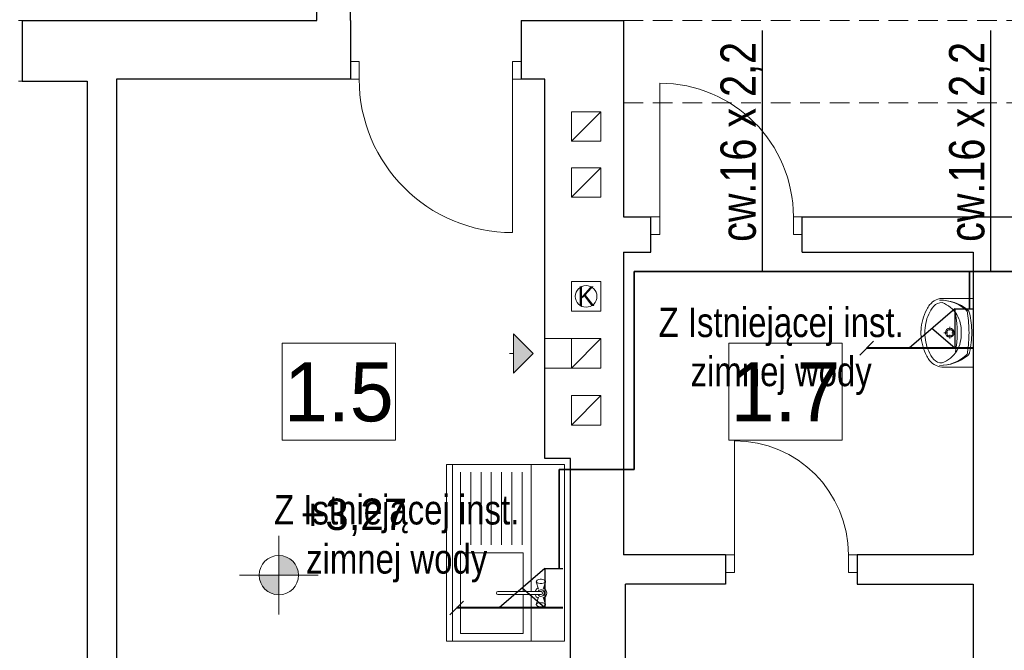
# Model space of a CAD drawing. Extents: x -438200 to -357500, y 15000 to 163871.
# Tile 53 of 148: x -421868 to -416856, y 69263 to 72473. Entities that reach past the tile are written whole.
import ezdxf
from ezdxf.lldxf.tags import DXFTag

# ---------------------------------------------------------------- set-up
doc = ezdxf.new("R2010")
doc.units = 0
doc.header["$MEASUREMENT"] = 0
doc.set_wipeout_variables(frame=1)
doc.linetypes.add('Krawędzie ukryte', pattern=[150, 100, -50])
doc.layers.get('0').update_dxf_attribs({"color": 252})
for name, color, linetype in [('#armatura', 7, 'Continuous'), ('#IS_ armatura sanitar', 250, 'Continuous'), ('#opisy', 7, 'Continuous'), ('#podkład', 252, 'Continuous'), ('INWENT RZĘDNE', 252, 'Continuous'), ('INWENT wyposarzenie', 252, 'Continuous'), ('Istniejące kominy', 252, 'Continuous')]:
    doc.layers.add(name, color=color, linetype=linetype)
for name, color, linetype, lineweight in [('Arch opisy_Nr_Pióra__1', 252, 'Continuous', 25), ('INWENT OPISY_Nr_Pióra__21', 252, 'Continuous', 9), ('INWENT RURY SPUSTOWE_Nr_Pióra__21', 252, 'Continuous', 9), ('INWENT RZĘDNE_Nr_Pióra__21', 252, 'Continuous', 9), ('INWENT wyposarzenie_Nr_Pióra__21', 252, 'Continuous', 9), ('INWENT. DRZWI_Nr_Pióra__5', 252, 'Continuous', 13), ('INWENT.ŚCIANY_Nr_Pióra__1', 252, 'Continuous', 25), ('Istniejące kominy_Nr_Pióra__21', 252, 'Continuous', 9), ('Istniejące stropy_Nr_Pióra__5', 252, 'Continuous', 13)]:
    doc.layers.add(name, color=color, linetype=linetype, lineweight=lineweight)
doc.layers.add('IS_Ciepła_woda', color=1, linetype='DASHDOT', true_color=0xff0000)
doc.layers.add('IS_Opisy_działek_Wodociag', color=7, linetype='SOLID', true_color=0x000000)
doc.styles.add('GENERATED_STYLE_2', font='txt')
doc.styles.add('GENERATED_STYLE_3', font='txt')
doc.styles.add('GENERATED_STYLE_5', font='txt')
doc.styles.get("Standard").update_dxf_attribs({"font": 'arial.ttf', "width": 0.8, "bigfont": 'BIGFONT.SHX'})
tags = doc.linetypes.add('DASHDOT', pattern=[20, 10, -5, 0, -5]).pattern_tags.tags
tags[10:11] = [DXFTag(74, 4), DXFTag(75, 0), DXFTag(340, '0'), DXFTag(46, 0.0), DXFTag(50, 0.0), DXFTag(44, 0.0), DXFTag(45, 0.0)]
tags[8:9] = [DXFTag(74, 4), DXFTag(75, 0), DXFTag(340, '0'), DXFTag(46, 0.0), DXFTag(50, 0.0), DXFTag(44, 0.0), DXFTag(45, 0.0)]
tags[6:7] = [DXFTag(74, 4), DXFTag(75, 0), DXFTag(340, '0'), DXFTag(46, 0.0), DXFTag(50, 0.0), DXFTag(44, 0.0), DXFTag(45, 0.0)]
tags[4:5] = [DXFTag(74, 4), DXFTag(75, 0), DXFTag(340, '0'), DXFTag(46, 0.0), DXFTag(50, 0.0), DXFTag(44, 0.0), DXFTag(45, 0.0)]
tags = doc.linetypes.add('SOLID', pattern=[10, 10, 0]).pattern_tags.tags
tags[6:7] = [DXFTag(74, 4), DXFTag(75, 0), DXFTag(340, '0'), DXFTag(46, 0.0), DXFTag(50, 0.0), DXFTag(44, 0.0), DXFTag(45, 0.0)]
tags[4:5] = [DXFTag(74, 4), DXFTag(75, 0), DXFTag(340, '0'), DXFTag(46, 0.0), DXFTag(50, 0.0), DXFTag(44, 0.0), DXFTag(45, 0.0)]

# ---------------------------------------------------------------- blocks, each defined once
blk = doc.blocks.new('Symbol Umywalka 14_309', base_point=(-417280.7, 60517.6))
at = {"layer": 'INWENT wyposarzenie_Nr_Pióra__21', "linetype": 'Continuous'}
for p, q in [((-417014.9, 60867.6), (-417163, 60867.6)), ((-417014.9, 60517.6), (-417014.9, 60867.6)), ((-417014.9, 60747.7), (-417014.9, 60637.5)), ((-417133.7, 60722), (-417133.7, 60703.3)), ((-417144.5, 60692.5), (-417163.2, 60692.5)), ((-417133.7, 60681.7), (-417133.7, 60663.1)), ((-417104.3, 60692.5), (-417122.9, 60692.5)), ((-417014.9, 60517.6), (-417163, 60517.6))]:
    blk.add_line(p, q, dxfattribs=at)
for radius in [22.7, 16.2]:
    blk.add_circle((-417133.7, 60692.5), radius, dxfattribs=at)
for centre, radius, start, end in [((-417166.8, 60778.7), 89, 87.5448, 141.2546), ((-417175.7, 60793.7), 52.5, 86.0694, 139.1984), ((-417182.1, 60638.5), 220.1, 50.7422, 90.9847), ((-417183.3, 60660.8), 197.8, 48.602, 90.7542), ((-417229.5, 60701), 156, 32.8442, 68.4481), ((-416993.1, 60683.7), 287.9, 153.7403, 175.7948), ((-417068.5, 60707.8), 189.9, 140.7149, 170.0022), ((-417128.6, 60748.2), 137.9, 141.3152, 152.8429), ((-417071.8, 60787.3), 29.2, 7.9079, 48.602), ((-417061.3, 60786.3), 29.2, 12.7715, 50.7422), ((-417734.8, 60692.6), 638.3, 351.1734, 8.8204), ((-417232, 60705.1), 156, 355.394, 31.0561), ((-417783.7, 60688.4), 747.9, 0.3225, 7.9079), ((-417460.1, 60695.9), 438.1, 359.5672, 12.7715), ((-417105.7, 60692.6), 175, 175.9876, 184.0124), ((-417056, 60692.6), 205.2, 166.4334, 193.5666), ((-416993.1, 60701.5), 287.9, 184.2052, 206.2597), ((-417068.5, 60677.4), 189.9, 189.9978, 219.2851), ((-417232, 60680.1), 156, 328.9439, 4.606), ((-417783.7, 60696), 747.9, 352.1696, 359.755), ((-417460.1, 60688.9), 438.1, 347.306, 0.5103), ((-417229.5, 60684.3), 156, 291.5519, 327.1558), ((-417071.7, 60598), 29.2, 311.4755, 352.1696), ((-417128.6, 60637), 137.9, 207.1571, 218.6848), ((-417166.8, 60606.6), 89, 218.7454, 272.4552), ((-417175.7, 60591.5), 52.5, 220.8016, 273.9306), ((-417182.2, 60746.7), 220.1, 269.0928, 309.3352), ((-417183.4, 60724.4), 197.8, 269.3233, 311.4755), ((-417061.2, 60599), 29.2, 309.3352, 347.306)]:
    blk.add_arc(centre, radius, start, end, dxfattribs=at)
blk = doc.blocks.new('Linia_18', base_point=(-419254.9, 60587.6))
at = {"layer": 'Istniejące kominy_Nr_Pióra__21', "linetype": 'Continuous'}
blk.add_hatch(color=256, dxfattribs=at).paths.add_polyline_path([(-419254.9, 60587.6), (-419354.9, 60487.6), (-419354.9, 60687.6)], flags=0)
for p, q in [((-419254.9, 60587.6), (-419354.9, 60687.6)), ((-419354.9, 60487.6), (-419354.9, 60687.6)), ((-419354.9, 60587.6), (-419374.9, 60587.6)), ((-419254.9, 60587.6), (-419354.9, 60487.6))]:
    blk.add_line(p, q, dxfattribs=at)
blk = doc.blocks.new('Koty wysokościowe_27', base_point=(-420549.3, 59458.8))
at = {"layer": 'INWENT RZĘDNE_Nr_Pióra__21', "linetype": 'Continuous'}
for points in [[(-420549.3, 59458.8), (-420449.3, 59458.8), (-420456.9, 59497.1), (-420478.6, 59529.6), (-420511.1, 59551.2), (-420549.3, 59558.8)], [(-420549.3, 59458.8), (-420649.3, 59458.8), (-420641.7, 59420.6), (-420620, 59388.1), (-420587.6, 59366.5), (-420549.3, 59358.8)]]:
    blk.add_hatch(color=256, dxfattribs=at).paths.add_polyline_path(points, flags=0)
for p, q in [((-420549.3, 59258.8), (-420549.3, 59658.8)), ((-420749.3, 59458.8), (-420349.3, 59458.8))]:
    blk.add_line(p, q, dxfattribs=at)
blk.add_circle((-420549.3, 59458.8), 100, dxfattribs=at)
at = {"layer": 'INWENT RZĘDNE_Nr_Pióra__21', "insert": (-420437.6, 59658.8), "char_height": 160, "attachment_point": 7, "style": 'GENERATED_STYLE_2'}
blk.add_mtext('{+3,27}', dxfattribs=at)
blk = doc.blocks.new('piętro')
at = {"layer": 'INWENT RURY SPUSTOWE_Nr_Pióra__21', "color": 252, "linetype": 'Continuous'}
blk.add_circle((-418984.9, 53229.3), 55, dxfattribs=at)
at = {"layer": 'INWENT wyposarzenie_Nr_Pióra__21', "color": 252, "linetype": 'Continuous'}
for p, q in [((-419694.9, 52374.3), (-419644.9, 52374.3)), ((-419694.9, 51474.3), (-419694.9, 52374.3)), ((-419694.9, 52374.3), (-419094.9, 52374.3)), ((-419664.9, 51474.3), (-419664.9, 52374.3)), ((-419664.9, 52374.3), (-419264.9, 52374.3)), ((-419624.9, 51964.3), (-419624.9, 52334.3)), ((-419572.4, 51964.3), (-419572.4, 52334.3)), ((-419519.9, 51964.3), (-419519.9, 52334.3)), ((-419467.4, 51964.3), (-419467.4, 52334.3)), ((-419414.9, 51964.3), (-419414.9, 52334.3)), ((-419362.4, 51964.3), (-419362.4, 52334.3)), ((-419309.9, 51964.3), (-419309.9, 52334.3)), ((-419264.9, 52374.3), (-419264.9, 51727.1)), ((-419094.9, 52374.3), (-419094.9, 51474.3)), ((-419304.9, 51924.3), (-419624.9, 51924.3)), ((-419624.9, 51924.3), (-419624.9, 51514.3)), ((-419304.9, 51727.1), (-419304.9, 51924.3)), ((-419238.9, 51776.9), (-419237.5, 51779.7)), ((-419237.5, 51774.1), (-419238.9, 51776.9)), ((-419227, 51739.4), (-419238.9, 51776.9)), ((-419237.5, 51779.7), (-419233.7, 51784.8)), ((-419233.3, 51771.6), (-419237.5, 51774.1)), ((-419233.7, 51784.8), (-419230.3, 51786.9)), ((-419230.3, 51786.9), (-419224.9, 51788.4)), ((-419224.9, 51788.4), (-419218.4, 51789.2)), ((-419218.4, 51789.2), (-419211.5, 51789.2)), ((-419211.5, 51789.2), (-419204.9, 51788.4)), ((-419204.9, 51788.4), (-419199.6, 51786.9)), ((-419202.9, 51739.4), (-419190.9, 51776.9)), ((-419199.6, 51786.9), (-419196.2, 51784.8)), ((-419192.4, 51774.1), (-419196.6, 51771.6)), ((-419192.4, 51779.7), (-419196.2, 51784.8)), ((-419192.4, 51779.7), (-419190.9, 51776.9)), ((-419190.9, 51776.9), (-419192.4, 51774.1)), ((-419433.8, 51727.1), (-419213.6, 51727.1)), ((-419226.9, 51769.8), (-419233.3, 51771.6)), ((-419219.1, 51768.8), (-419226.9, 51769.8)), ((-419210.8, 51768.8), (-419219.1, 51768.8)), ((-419202.9, 51769.8), (-419210.8, 51768.8)), ((-419196.6, 51771.6), (-419202.9, 51769.8)), ((-419213.6, 51711.4), (-419433.8, 51711.4)), ((-419304.9, 51514.3), (-419304.9, 51711.4)), ((-419264.9, 51711.4), (-419264.9, 51474.3)), ((-419227, 51699.2), (-419238.9, 51661.7)), ((-419202.9, 51699.2), (-419190.9, 51661.7)), ((-419238.9, 51661.7), (-419237.5, 51664.5)), ((-419237.5, 51658.9), (-419238.9, 51661.7)), ((-419237.5, 51664.5), (-419233.3, 51667)), ((-419237.5, 51658.9), (-419233.7, 51653.7)), ((-419230.3, 51651.6), (-419233.7, 51653.7)), ((-419233.3, 51667), (-419226.9, 51668.8)), ((-419224.9, 51650.1), (-419230.3, 51651.6)), ((-419226.9, 51668.8), (-419219.1, 51669.8)), ((-419218.4, 51649.3), (-419224.9, 51650.1)), ((-419219.1, 51669.8), (-419210.8, 51669.8)), ((-419211.5, 51649.3), (-419218.4, 51649.3)), ((-419204.9, 51650.1), (-419211.5, 51649.3)), ((-419210.8, 51669.8), (-419202.9, 51668.8)), ((-419199.6, 51651.6), (-419204.9, 51650.1)), ((-419202.9, 51668.8), (-419196.6, 51667)), ((-419196.2, 51653.7), (-419199.6, 51651.6)), ((-419196.6, 51667), (-419192.4, 51664.5)), ((-419192.4, 51658.9), (-419196.2, 51653.7)), ((-419192.4, 51664.5), (-419190.9, 51661.7)), ((-419190.9, 51661.7), (-419192.4, 51658.9)), ((-419694.9, 51474.3), (-419644.9, 51474.3)), ((-419694.9, 51474.3), (-419094.9, 51474.3)), ((-419264.9, 51474.3), (-419664.9, 51474.3)), ((-419624.9, 51514.3), (-419304.9, 51514.3))]:
    blk.add_line(p, q, dxfattribs=at)
for centre, radius, start, end in [((-419433.8, 51719.3), 7.88, 90, 270), ((-419214.9, 51719.3), 30, 117.9765, 164.7747), ((-419214.9, 51719.3), 16.8, 208.0549, 151.9451), ((-419214.9, 51719.3), 8, 280, 80), ((-419214.9, 51719.3), 30, 297.9765, 62.0235), ((-419214.9, 51719.3), 30, 195.2253, 242.0235)]:
    blk.add_arc(centre, radius, start, end, dxfattribs=at)
at = {"layer": 'INWENT. DRZWI_Nr_Pióra__5', "color": 252, "linetype": 'Continuous'}
for p, q in [((-420139.9, 54424.3), (-420184.9, 54424.3)), ((-420139.9, 54334.3), (-420139.9, 54424.3)), ((-419359.9, 54334.3), (-419359.9, 54424.3)), ((-419359.9, 54424.3), (-419314.9, 54424.3)), ((-420184.9, 54334.3), (-420139.9, 54334.3)), ((-419359.9, 54334.3), (-419359.9, 53554.3)), ((-419314.9, 54334.3), (-419359.9, 54334.3)), ((-418609.9, 53634.3), (-418609.9, 54314.3)), ((-418654.9, 53634.3), (-418609.9, 53634.3)), ((-418609.9, 53634.3), (-418609.9, 53544.3)), ((-417884.9, 53634.3), (-417929.9, 53634.3)), ((-417929.9, 53634.3), (-417929.9, 53544.3)), ((-418609.9, 53544.3), (-418654.9, 53544.3)), ((-417929.9, 53544.3), (-417884.9, 53544.3)), ((-418229.9, 51914.3), (-418229.9, 52494.3)), ((-418274.9, 51914.3), (-418229.9, 51914.3)), ((-418229.9, 51914.3), (-418229.9, 51824.3)), ((-417604.9, 51914.3), (-417649.9, 51914.3)), ((-417649.9, 51914.3), (-417649.9, 51824.3)), ((-418229.9, 51824.3), (-418274.9, 51824.3)), ((-417649.9, 51824.3), (-417604.9, 51824.3))]:
    blk.add_line(p, q, dxfattribs=at)
for centre, radius, start, end in [((-419359.9, 54334.3), 780, 180, 270), ((-418609.9, 53634.3), 680, 0, 90), ((-418229.9, 51914.3), 580, 0, 90)]:
    blk.add_arc(centre, radius, start, end, dxfattribs=at)
at = {"layer": 'INWENT.ŚCIANY_Nr_Pióra__1', "color": 252, "linetype": 'Continuous'}
for p, q in [((-420354.9, 54634.3), (-420354.9, 55704.3)), ((-420184.9, 54634.3), (-420184.9, 55704.3)), ((-421854.9, 54634.3), (-421854.9, 54324.3)), ((-421854.9, 54634.3), (-420354.9, 54634.3)), ((-420184.9, 54634.3), (-420184.9, 54334.3)), ((-419314.9, 54634.3), (-419314.9, 54334.3)), ((-419314.9, 54634.3), (-418794.9, 54634.3)), ((-418794.9, 54634.3), (-418794.9, 53634.3)), ((-421374.9, 54334.3), (-421374.9, 50734.3)), ((-420184.9, 54334.3), (-421374.9, 54334.3)), ((-419194.9, 54334.3), (-419314.9, 54334.3)), ((-419194.9, 52404.3), (-419194.9, 54334.3)), ((-421854.9, 54324.3), (-421524.9, 54324.3)), ((-421524.9, 54324.3), (-421524.9, 50704.3)), ((-418794.9, 53634.3), (-418654.9, 53634.3)), ((-418654.9, 53454.3), (-418654.9, 53634.3)), ((-417884.9, 53454.3), (-417884.9, 53634.3)), ((-417884.9, 53634.3), (-416204.9, 53634.3)), ((-418794.9, 53454.3), (-418654.9, 53454.3)), ((-418794.9, 53454.3), (-418794.9, 51914.3)), ((-417884.9, 53454.3), (-417014.9, 53454.3)), ((-417014.9, 53454.3), (-417014.9, 51914.3)), ((-419064.9, 52404.3), (-419194.9, 52404.3)), ((-419064.9, 50734.3), (-419064.9, 52404.3)), ((-418274.9, 51914.3), (-418794.9, 51914.3)), ((-418274.9, 51914.3), (-418274.9, 51764.3)), ((-417014.9, 51914.3), (-417604.9, 51914.3)), ((-417604.9, 51914.3), (-417604.9, 51764.3)), ((-418784.9, 50704.3), (-418784.9, 51764.3)), ((-418274.9, 51764.3), (-418784.9, 51764.3)), ((-417604.9, 51764.3), (-417014.9, 51764.3)), ((-417014.9, 51764.3), (-417014.9, 50704.3))]:
    blk.add_line(p, q, dxfattribs=at)
at = {"layer": 'Istniejące kominy_Nr_Pióra__21', "color": 252, "linetype": 'Continuous'}
for p, q in [((-419059.9, 54019.3), (-419059.9, 54169.3)), ((-419059.9, 54169.3), (-418909.9, 54169.3)), ((-419059.9, 54019.3), (-418909.9, 54169.3)), ((-418909.9, 54169.3), (-418909.9, 54019.3)), ((-418909.9, 54019.3), (-419059.9, 54019.3)), ((-418909.9, 53884.3), (-419059.9, 53884.3)), ((-419059.9, 53884.3), (-419059.9, 53734.3)), ((-419059.9, 53734.3), (-418909.9, 53884.3)), ((-418909.9, 53734.3), (-418909.9, 53884.3)), ((-419059.9, 53734.3), (-418909.9, 53734.3)), ((-419059.9, 53154.3), (-419059.9, 53304.3)), ((-419059.9, 53304.3), (-418909.9, 53304.3)), ((-418909.9, 53304.3), (-418909.9, 53154.3)), ((-418909.9, 53154.3), (-419059.9, 53154.3)), ((-419194.9, 53014.3), (-418909.9, 53014.3)), ((-419059.9, 52864.3), (-419059.9, 53014.3)), ((-419059.9, 52864.3), (-418909.9, 53014.3)), ((-418909.9, 53014.3), (-418909.9, 52864.3)), ((-418909.9, 52864.3), (-419194.9, 52864.3)), ((-419059.9, 52574.3), (-419059.9, 52724.3)), ((-419059.9, 52724.3), (-418909.9, 52724.3)), ((-419059.9, 52574.3), (-418909.9, 52724.3)), ((-418909.9, 52724.3), (-418909.9, 52574.3)), ((-418909.9, 52574.3), (-419059.9, 52574.3))]:
    blk.add_line(p, q, dxfattribs=at)
at = {"layer": 'Istniejące stropy_Nr_Pióra__5', "color": 252, "linetype": 'Krawędzie ukryte'}
for p, q in [((-427274.9, 54634.3), (-421854.9, 54634.3)), ((-418794.9, 54634.3), (-415204.9, 54634.3)), ((-427274.9, 54324.3), (-421854.9, 54324.3)), ((-418794.9, 54214.3), (-415204.9, 54214.3))]:
    blk.add_line(p, q, dxfattribs=at)
at = {"layer": 'INWENT RZĘDNE', "color": 252}
blk.add_blockref('Koty wysokościowe_27', (-420549.3, 51810.5), dxfattribs=at)
at = {"layer": 'INWENT wyposarzenie', "color": 252, "linetype": 'Continuous', "lineweight": 13}
blk.add_blockref('Symbol Umywalka 14_309', (-417280.7, 52869.3), dxfattribs=at)
at = {"layer": 'Istniejące kominy', "color": 252, "linetype": 'Continuous'}
blk.add_blockref('Linia_18', (-419254.9, 52939.3), dxfattribs=at)
at = {"layer": 'Arch opisy_Nr_Pióra__1', "color": 252, "linetype": 'Continuous', "insert": (-418984.9, 53180.1), "char_height": 100, "attachment_point": 8, "style": 'GENERATED_STYLE_5'}
blk.add_mtext('{K}', dxfattribs=at)
at = {"color": 252, "linetype": 'Continuous', "ltscale": 1698243.08349761}
blk.add_wipeout([(-420531.4, 52991.1), (-419955.4, 52991.1), (-419955.4, 52497), (-420531.4, 52497)], dxfattribs=at).dxf.layer = 'INWENT OPISY_Nr_Pióra__21'
at = {"layer": 'INWENT OPISY_Nr_Pióra__21', "color": 252, "linetype": 'Continuous', "flags": 128}
blk.add_lwpolyline([(-420531.4, 52991.1), (-419955.4, 52991.1), (-419955.4, 52497), (-420531.4, 52497)], close=True, dxfattribs=at)
at = {"layer": 'INWENT OPISY_Nr_Pióra__21', "color": 252, "linetype": 'Continuous', "insert": (-420243.4, 52589), "char_height": 300, "attachment_point": 8, "style": 'GENERATED_STYLE_3'}
blk.add_mtext('{1.5 }', dxfattribs=at)
at = {"color": 252, "linetype": 'Continuous', "ltscale": 1689242.046065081}
blk.add_wipeout([(-418257.9, 52991.1), (-417681.9, 52991.1), (-417681.9, 52497), (-418257.9, 52497)], dxfattribs=at).dxf.layer = 'INWENT OPISY_Nr_Pióra__21'
at = {"layer": 'INWENT OPISY_Nr_Pióra__21', "color": 252, "linetype": 'Continuous', "flags": 128}
blk.add_lwpolyline([(-418257.9, 52991.1), (-417681.9, 52991.1), (-417681.9, 52497), (-418257.9, 52497)], close=True, dxfattribs=at)
at = {"layer": 'INWENT OPISY_Nr_Pióra__21', "color": 252, "linetype": 'Continuous', "insert": (-417969.9, 52594), "char_height": 300, "attachment_point": 8, "style": 'GENERATED_STYLE_3'}
blk.add_mtext('{1.7 }', dxfattribs=at)
blk = doc.blocks.new('ks')
at = {"layer": '#armatura', "color": 7, "lineweight": 30}
for p, q in [((-16727.92, -26593.79), (-16751.19, -26573.79)), ((-16727.92, -26573.79), (-16739.55, -26583.79)), ((-16727.92, -26593.79), (-16727.92, -26573.79)), ((-16727.92, -26573.79), (-16718.81, -26573.79)), ((-16727.92, -26593.79), (-16718.79, -26593.79))]:
    blk.add_line(p, q, dxfattribs=at)

msp = doc.modelspace()

# ---------------------------------------------------------------- block references
at = {"layer": '#podkład', "color": 3, "lineweight": 50}
msp.add_blockref('piętro', (0, 17835.1), dxfattribs=at)

# ---------------------------------------------------------------- next in the draw order: linework, layer by layer
at = {"lineweight": 35}
for points in [[(-417521.7, 70835.8), (-417592.4, 70765.1)], [(-419608.5, 69513.9), (-419679.2, 69443.2)]]:
    msp.add_lwpolyline(points, dxfattribs=at)
at = {"color": 4, "lineweight": 40}
for points in [[(-417017, 70800.5), (-417557, 70800.5)], [(-419103.8, 69478.6), (-419643.8, 69478.6)]]:
    msp.add_lwpolyline(points, dxfattribs=at)
at = {"layer": 'IS_Ciepła_woda', "color": 1, "lineweight": 35, "ltscale": 10}
for p, q in [((-418739.7, 70183.8), (-418739.7, 71191)), ((-418739.7, 71191), (-417033.7, 71191)), ((-417033.7, 71000.5), (-417033.7, 71191)), ((-417033.7, 71191), (-416814.7, 71191)), ((-419121.7, 69678.6), (-419121.7, 70183.8)), ((-419121.7, 70183.8), (-418739.7, 70183.8))]:
    msp.add_line(p, q, dxfattribs=at)
at = {"layer": 'IS_Opisy_działek_Wodociag', "ltscale": 10}
for p, q in [((-418087.7, 71191), (-418087.7, 72418.6)), ((-416924.2, 71191), (-416924.2, 72418.6))]:
    msp.add_line(p, q, dxfattribs=at)

# ---------------------------------------------------------------- next in the draw order: block references
at = {"layer": '#IS_ armatura sanitar', "lineweight": 40, "xscale": -10, "yscale": 10, "zscale": 10, "rotation": 179.9999999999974}
for p in [(-249828.9, -194937.4), (-251915.7, -196259.3)]:
    msp.add_blockref('ks', p, dxfattribs=at)

# ---------------------------------------------------------------- next in the draw order: texts
at = {"layer": '#opisy', "char_height": 150, "width": 1363.797, "attachment_point": 1}
for insert in [(-418674, 71007.5), (-420631, 70053.5)]:
    msp.add_mtext('\\pxqc;Z Istniejącej inst. zimnej wody', dxfattribs=dict(at, insert=insert))
at = {"layer": 'IS_Opisy_działek_Wodociag', "ltscale": 10, "char_height": 180, "attachment_point": 7, "rotation": 90}
for insert in [(-418087.6, 71342), (-416924.1, 71342)]:
    msp.add_mtext('\\fArial|b0|i0;cw.16 x 2,2', dxfattribs=dict(at, insert=insert))

doc.saveas('drawing.dxf')
